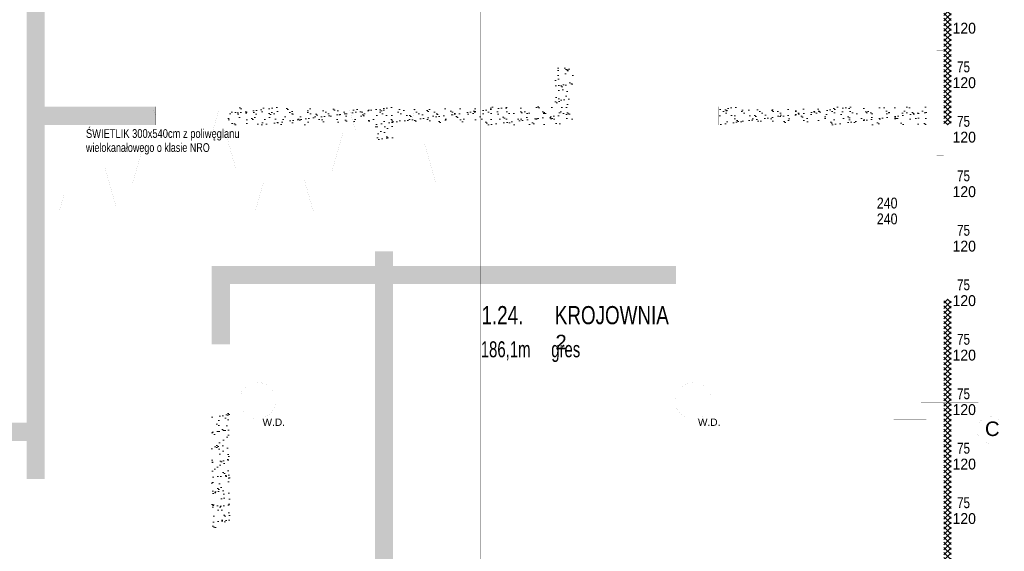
# Paper-space layout 'Layout1' of a CAD drawing. Header units: inches. Extents: x 7368 to 30263, y 5719 to 13940.
# Tile 36 of 44: x 12206 to 13563, y 11926 to 12658. Entities that reach past the tile are written whole.
import ezdxf

# ---------------------------------------------------------------- set-up
doc = ezdxf.new("R2010")
doc.units = ezdxf.units.IN
doc.header["$LTSCALE"] = 2
doc.header["$MEASUREMENT"] = 0
for name, pattern in [('ACAD_ISO04W100', [30, 24, -3, 0, -3]), ('ACAD_ISO07W100', [3, 0, -3]), ('DASHED', [0.75, 0.5, -0.25]), ('DASHEDX2', [1.5, 1, -0.5]), ('HIDDEN', [9.525, 6.35, -3.175]), ('OS', [60, 30, -15, 0, -15]), ('PRZERYW', [60, 30, -30])]:
    doc.linetypes.add(name, pattern=pattern)
for name, color, linetype, lineweight in [('A CIENKA', 7, 'CONTINUOUS', 13), ('A KRESKOWANIA', 7, 'CONTINUOUS', 5), ('A MURY ISTN', 7, 'CONTINUOUS', 15), ('A OPISY', 7, 'CONTINUOUS', 15), ('A OSIE', 7, 'ACAD_ISO04W100', 13), ('A PRZERYWANIA', 7, 'HIDDEN', 15), ('A WYMIARY', 7, 'CONTINUOUS', 9), ('ECIANA_PROJEKT', 7, 'CONTINUOUS', 15), ('WYBURZENIA', 7, 'CONTINUOUS', 9)]:
    doc.layers.add(name, color=color, linetype=linetype, lineweight=lineweight)
doc.styles.get("Standard").update_dxf_attribs({"font": 'arial.ttf'})
pattern_1 = [(37.5, (117, 107), (-0.503947, 15.41459), [0, -12.16, 0, -13.6, 0, -13]), (7.5, (117, 107), (14.158214, 22.577169), [0, -6.56, 0, -10.96, 0, -4.2]), (-32.5, (110.042, 100.042), (24.913135, 0.045272), [0, -4, 0, -14.4, 0, -18.8]), (-42.5, (110.042, 100.042), (24.049013, 7.021405), [0, -2, 0, -9.44, 0, -10.8])]
pattern_2 = [(45, (117, 107), (-3.5355339, 3.5355339), []), (135, (117, 107), (-3.5355339, -3.5355339), [])]

psp = doc.layouts.get("Layout1")

# ---------------------------------------------------------------- hatches: boundary and pattern name
at = {"layer": 'A KRESKOWANIA', "linetype": 'Continuous'}
h = psp.add_hatch(dxfattribs=at)
h.set_pattern_fill('AR-SAND_S0_1', color=254, scale=8, style=0)
h.set_pattern_definition(pattern_1)
h.paths.add_polyline_path([(12240.6, 12803), (12215.6, 12803), (12215.6, 12103), (11957.6, 12103), (11957.6, 12078), (12215.6, 12078), (12215.6, 12025.5), (12240.6, 12025.5), (12240.6, 12513), (12393.6, 12513), (12393.6, 12538), (12240.6, 12538)], flags=0)
h = psp.add_hatch(dxfattribs=at)
h.set_pattern_fill('AR-SAND_S0_1', color=254, scale=8, style=0)
h.set_pattern_definition(pattern_1)
h.paths.add_polyline_path([(12968.6, 12592), (12943.6, 12592), (12943.6, 12538), (12493.6, 12538), (12493.6, 12513), (12695.6, 12513), (12695.6, 12493), (12720.6, 12493), (12720.6, 12513), (12968.6, 12513)], flags=0)
h = psp.add_hatch(dxfattribs=at)
h.set_pattern_fill('AR-SAND_S0_1', color=254, scale=8, style=0)
h.set_pattern_definition(pattern_1)
h.paths.add_polyline_path([(13455.6, 12538), (13168.6, 12538), (13168.6, 12513), (13455.6, 12513)], flags=0)
h = psp.add_hatch(dxfattribs=at)
h.set_pattern_fill('AR-SAND_S0_1', color=254, scale=8, style=0)
h.set_pattern_definition(pattern_1)
h.paths.add_polyline_path([(12720.6, 12294), (13110.5, 12294), (13110.5, 12319), (12720.6, 12319), (12720.6, 12339), (12695.6, 12339), (12695.6, 12319), (12470.6, 12319), (12470.6, 12210.8), (12495.6, 12210.8), (12495.6, 12294), (12695.6, 12294), (12695.6, 11770.5), (12720.6, 11770.5)], flags=0)
h = psp.add_hatch(dxfattribs=at)
h.set_pattern_fill('AR-SAND_S0_1', color=254, scale=8, style=0)
h.set_pattern_definition(pattern_1)
h.paths.add_polyline_path([(12495.6, 12116.8), (12470.6, 12116.8), (12470.6, 11956.9), (12495.6, 11956.9)], flags=0)
at = {"layer": 'A OPISY', "linetype": 'Continuous'}
h = psp.add_hatch(dxfattribs=at)
h.set_pattern_fill('ANSI37_S0_4', color=2, scale=40, style=0)
h.set_pattern_definition(pattern_2)
h.paths.add_polyline_path([(13489.6, 13342), (12435.7, 13342), (12435.7, 13332), (13479.6, 13332), (13479.6, 12693), (13479.6, 12513), (13489.6, 12513)], flags=0)
h = psp.add_hatch(dxfattribs=at)
h.set_pattern_fill('ANSI37_S0_4', color=2, scale=40, style=0)
h.set_pattern_definition(pattern_2)
h.paths.add_polyline_path([(13489.6, 12273), (13479.6, 12273), (13479.6, 12093), (13479.6, 11617.2), (13489.6, 11617.2)], flags=0)

# ---------------------------------------------------------------- linework, layer by layer
at = {"layer": 'A CIENKA', "color": 7, "linetype": 'Continuous', "const_width": 0.018}
for points in [[(13479.6, 12267), (13479.6, 12519)], [(13489.6, 12513), (13489.6, 12273)], [(12830, 12270.5), (13249.6, 12270.5)], [(12830, 12180.3), (12830, 12270.5)], [(12830, 12270.5), (12962.9, 12270.5)], [(12830, 12225.4), (12830, 12270.5)], [(12962.9, 12270.5), (12962.9, 12180.3)], [(12962.9, 12270.5), (12962.9, 12225.4)], [(13249.6, 12270.5), (13249.6, 12180.3)], [(12830, 12225.4), (13249.6, 12225.4)], [(12962.9, 12225.4), (12830, 12225.4)], [(13249.6, 12180.3), (12830, 12180.3)]]:
    psp.add_lwpolyline(points, dxfattribs=at)
psp.add_lwpolyline([(13563, 12093, 1), (13525.6, 12093, 1)], format="xyb", close=True, dxfattribs=at)
at = {"layer": 'A KRESKOWANIA', "color": 254, "linetype": 'Continuous', "const_width": 0.018}
for points in [[(13448.3, 12655.5), (13527.3, 12655.5)], [(13448.3, 12580.5), (13527.3, 12580.5)], [(13448.3, 12505.5), (13527.3, 12505.5)], [(13448.3, 12430.5), (13527.3, 12430.5)], [(13361.8, 12393), (13443.4, 12393)], [(13448.3, 12355.5), (13527.3, 12355.5)], [(13448.3, 12280.5), (13527.3, 12280.5)], [(13448.3, 12205.5), (13527.3, 12205.5)], [(12533.9, 12173.5), (12533.9, 12093.7)], [(13134, 12173.5), (13134, 12093.7)], [(12573.8, 12133.6), (12494, 12133.6)], [(13173.9, 12133.6), (13094.1, 12133.6)], [(13448.3, 12130.5), (13527.3, 12130.5)], [(13448.3, 12055.5), (13527.3, 12055.5)], [(13448.3, 11980.5), (13527.3, 11980.5)]]:
    psp.add_lwpolyline(points, dxfattribs=at)
at = {"layer": 'A KRESKOWANIA', "color": 254, "linetype": 'DASHEDX2', "const_width": 0.018}
for points in [[(12558.8, 12133.6, 1), (12509, 12133.6, 1)], [(13158.9, 12133.6, 1), (13109.1, 12133.6, 1)]]:
    psp.add_lwpolyline(points, format="xyb", close=True, dxfattribs=at)
at = {"layer": 'A MURY ISTN', "color": 4, "linetype": 'Continuous', "const_width": 0.018}
for points in [[(13479.6, 12513), (13479.6, 12693)], [(13455.6, 12678), (13455.6, 12538)], [(13455.6, 12538), (13455.6, 12513)], [(13455.6, 12513), (13479.6, 12513)], [(13455.6, 12513), (13479.6, 12513)], [(13455.6, 12108), (13455.6, 12273)], [(13455.6, 12273), (13479.6, 12273)], [(13479.6, 12273), (13479.6, 12093)], [(13410.6, 12078), (13410.6, 12108)], [(13410.6, 12108), (13455.6, 12108)], [(13455.6, 12108), (13455.6, 12078)], [(13455.6, 11770.5), (13455.6, 12093)], [(13479.6, 11617.2), (13479.6, 12093)], [(13455.6, 12078), (13410.6, 12078)]]:
    psp.add_lwpolyline(points, dxfattribs=at)
at = {"layer": 'A OSIE', "color": 1, "linetype": 'OS', "const_width": 0.018}
for points in [[(12225.6, 10193), (12225.6, 13393)], [(12825.6, 10193), (12825.6, 13393)], [(13425.6, 10193), (13425.6, 13393)], [(7865.6, 12093), (13525.6, 12093)], [(7865.6, 12093), (13525.6, 12093)]]:
    psp.add_lwpolyline(points, dxfattribs=at)
at = {"layer": 'A PRZERYWANIA', "color": 3, "linetype": 'PRZERYW', "const_width": 0.018}
for points in [[(12210.6, 10323), (12210.6, 13263)], [(12240.6, 11626.5), (12240.6, 13263)], [(12810.6, 10323), (12810.6, 13263)], [(12840.6, 10323), (12840.6, 13263)], [(13410.6, 10323), (13410.6, 13263)], [(13440.6, 10323), (13440.6, 13263)]]:
    psp.add_lwpolyline(points, dxfattribs=at)
at = {"layer": 'A PRZERYWANIA', "color": 3, "linetype": 'DASHED', "const_width": 0.018}
for points in [[(13469.6, 12615.5), (13469.6, 12695.5)], [(13474.6, 12620.5), (13474.6, 12690.5)], [(13479.6, 12695.5), (13479.6, 12615.5)], [(13469.6, 12615.5), (13469.6, 12620.5)], [(13469.6, 12620.5), (13479.6, 12620.5)], [(13469.6, 12540.5), (13469.6, 12620.5)], [(13469.6, 12620.5), (13479.6, 12620.5)], [(13469.6, 12620.5), (13469.6, 12615.5)], [(13479.6, 12620.5), (13469.6, 12620.5)], [(13479.6, 12620.5), (13479.6, 12615.5)], [(13479.6, 12620.5), (13479.6, 12540.5)], [(13479.6, 12615.5), (13479.6, 12620.5)], [(13479.6, 12615.5), (13469.6, 12615.5)], [(13479.6, 12615.5), (13469.6, 12615.5)], [(13469.6, 12615.5), (13479.6, 12615.5)], [(13474.6, 12545.5), (13474.6, 12615.5)], [(12255.6, 12389.2), (12255.6, 12539.2)], [(12255.6, 12539.2), (12345.6, 12539.2)], [(12345.6, 12539.2), (12345.6, 12389.2)], [(12345.6, 12389.2), (12345.6, 12539.2)], [(12345.6, 12539.2), (12435.6, 12539.2)], [(12435.6, 12389.2), (12435.6, 12539.2)], [(12435.6, 12539.2), (12525.6, 12539.2)], [(12435.6, 12539.2), (12435.6, 12389.2)], [(12525.6, 12539.2), (12525.6, 12389.2)], [(12525.6, 12389.2), (12525.6, 12539.2)], [(12525.6, 12539.2), (12615.6, 12539.2)], [(12615.6, 12539.2), (12615.6, 12389.2)], [(12615.6, 12389.2), (12615.6, 12539.2)], [(12615.6, 12539.2), (12705.6, 12539.2)], [(12705.6, 12539.2), (12705.6, 12389.2)], [(12705.6, 12389.2), (12705.6, 12539.2)], [(12705.6, 12539.2), (12795.6, 12539.2)], [(12795.6, 12539.2), (12795.6, 12389.2)], [(13469.6, 12540.5), (13469.6, 12545.5)], [(13469.6, 12545.5), (13479.6, 12545.5)], [(13469.6, 12465.5), (13469.6, 12545.5)], [(13469.6, 12545.5), (13479.6, 12545.5)], [(13469.6, 12545.5), (13469.6, 12540.5)], [(13479.6, 12545.5), (13469.6, 12545.5)], [(13479.6, 12540.5), (13469.6, 12540.5)], [(13479.6, 12540.5), (13469.6, 12540.5)], [(13469.6, 12540.5), (13479.6, 12540.5)], [(13474.6, 12470.5), (13474.6, 12540.5)], [(13479.6, 12545.5), (13479.6, 12540.5)], [(13479.6, 12545.5), (13479.6, 12465.5)], [(13479.6, 12540.5), (13479.6, 12545.5)], [(12260.6, 12394.2), (12260.6, 12534.2)], [(12260.6, 12534.2), (12340.6, 12534.2)], [(12340.6, 12534.2), (12340.6, 12394.2)], [(12350.6, 12394.2), (12350.6, 12534.2)], [(12350.6, 12534.2), (12430.6, 12534.2)], [(12430.6, 12534.2), (12430.6, 12394.2)], [(12440.6, 12394.2), (12440.6, 12534.2)], [(12440.6, 12534.2), (12520.6, 12534.2)], [(12520.6, 12534.2), (12520.6, 12394.2)], [(12530.6, 12394.2), (12530.6, 12534.2)], [(12530.6, 12534.2), (12610.6, 12534.2)], [(12610.6, 12534.2), (12610.6, 12394.2)], [(12620.6, 12394.2), (12620.6, 12534.2)], [(12620.6, 12534.2), (12700.6, 12534.2)], [(12700.6, 12534.2), (12700.6, 12394.2)], [(12710.6, 12394.2), (12710.6, 12534.2)], [(12710.6, 12534.2), (12790.6, 12534.2)], [(12790.6, 12534.2), (12790.6, 12394.2)], [(13469.6, 12390.5), (13469.6, 12470.5)], [(13469.6, 12470.5), (13479.6, 12470.5)], [(13469.6, 12465.5), (13469.6, 12470.5)], [(13469.6, 12470.5), (13479.6, 12470.5)], [(13469.6, 12470.5), (13469.6, 12465.5)], [(13479.6, 12470.5), (13469.6, 12470.5)], [(13479.6, 12465.5), (13469.6, 12465.5)], [(13479.6, 12465.5), (13469.6, 12465.5)], [(13469.6, 12465.5), (13479.6, 12465.5)], [(13474.6, 12395.5), (13474.6, 12465.5)], [(13479.6, 12470.5), (13479.6, 12390.5)], [(13479.6, 12470.5), (13479.6, 12465.5)], [(13479.6, 12465.5), (13479.6, 12470.5)], [(12340.6, 12394.2), (12260.6, 12394.2)], [(12430.6, 12394.2), (12350.6, 12394.2)], [(12520.6, 12394.2), (12440.6, 12394.2)], [(12610.6, 12394.2), (12530.6, 12394.2)], [(12700.6, 12394.2), (12620.6, 12394.2)], [(12790.6, 12394.2), (12710.6, 12394.2)], [(13469.6, 12390.5), (13469.6, 12395.5)], [(13469.6, 12395.5), (13479.6, 12395.5)], [(13469.6, 12315.5), (13469.6, 12395.5)], [(13469.6, 12395.5), (13479.6, 12395.5)], [(13469.6, 12395.5), (13469.6, 12390.5)], [(13479.6, 12395.5), (13469.6, 12395.5)], [(13479.6, 12390.5), (13469.6, 12390.5)], [(13479.6, 12390.5), (13469.6, 12390.5)], [(13469.6, 12390.5), (13479.6, 12390.5)], [(13474.6, 12320.5), (13474.6, 12390.5)], [(13479.6, 12395.5), (13479.6, 12390.5)], [(13479.6, 12395.5), (13479.6, 12315.5)], [(13479.6, 12390.5), (13479.6, 12395.5)], [(12345.6, 12389.2), (12255.6, 12389.2)], [(12255.6, 12389.2), (12255.6, 12239.2)], [(12345.6, 12389.2), (12255.6, 12389.2)], [(12340.6, 12384.2), (12260.6, 12384.2)], [(12260.6, 12384.2), (12260.6, 12244.2)], [(12340.6, 12244.2), (12340.6, 12384.2)], [(12435.6, 12389.2), (12345.6, 12389.2)], [(12345.6, 12389.2), (12345.6, 12239.2)], [(12345.6, 12239.2), (12345.6, 12389.2)], [(12435.6, 12389.2), (12345.6, 12389.2)], [(12430.6, 12384.2), (12350.6, 12384.2)], [(12350.6, 12384.2), (12350.6, 12244.2)], [(12430.6, 12244.2), (12430.6, 12384.2)], [(12525.6, 12389.2), (12435.6, 12389.2)], [(12435.6, 12389.2), (12435.6, 12239.2)], [(12435.6, 12239.2), (12435.6, 12389.2)], [(12525.6, 12389.2), (12435.6, 12389.2)], [(12520.6, 12384.2), (12440.6, 12384.2)], [(12440.6, 12384.2), (12440.6, 12244.2)], [(12520.6, 12244.2), (12520.6, 12384.2)], [(12525.6, 12239.2), (12525.6, 12389.2)], [(12615.6, 12389.2), (12525.6, 12389.2)], [(12525.6, 12389.2), (12525.6, 12239.2)], [(12615.6, 12389.2), (12525.6, 12389.2)], [(12610.6, 12384.2), (12530.6, 12384.2)], [(12530.6, 12384.2), (12530.6, 12244.2)], [(12610.6, 12244.2), (12610.6, 12384.2)], [(12615.6, 12239.2), (12615.6, 12389.2)], [(12705.6, 12389.2), (12615.6, 12389.2)], [(12615.6, 12389.2), (12615.6, 12239.2)], [(12705.6, 12389.2), (12615.6, 12389.2)], [(12700.6, 12384.2), (12620.6, 12384.2)], [(12620.6, 12384.2), (12620.6, 12244.2)], [(12700.6, 12244.2), (12700.6, 12384.2)], [(12705.6, 12239.2), (12705.6, 12389.2)], [(12795.6, 12389.2), (12705.6, 12389.2)], [(12705.6, 12389.2), (12705.6, 12239.2)], [(12795.6, 12389.2), (12705.6, 12389.2)], [(12790.6, 12384.2), (12710.6, 12384.2)], [(12710.6, 12384.2), (12710.6, 12244.2)], [(12790.6, 12244.2), (12790.6, 12384.2)], [(12795.6, 12239.2), (12795.6, 12389.2)], [(13469.6, 12315.5), (13469.6, 12320.5)], [(13469.6, 12320.5), (13479.6, 12320.5)], [(13469.6, 12240.5), (13469.6, 12320.5)], [(13469.6, 12320.5), (13479.6, 12320.5)], [(13469.6, 12320.5), (13469.6, 12315.5)], [(13479.6, 12320.5), (13469.6, 12320.5)], [(13479.6, 12315.5), (13469.6, 12315.5)], [(13479.6, 12315.5), (13469.6, 12315.5)], [(13469.6, 12315.5), (13479.6, 12315.5)], [(13474.6, 12245.5), (13474.6, 12315.5)], [(13479.6, 12320.5), (13479.6, 12315.5)], [(13479.6, 12320.5), (13479.6, 12240.5)], [(13479.6, 12315.5), (13479.6, 12320.5)], [(12260.6, 12244.2), (12340.6, 12244.2)], [(12350.6, 12244.2), (12430.6, 12244.2)], [(12440.6, 12244.2), (12520.6, 12244.2)], [(12530.6, 12244.2), (12610.6, 12244.2)], [(12620.6, 12244.2), (12700.6, 12244.2)], [(12710.6, 12244.2), (12790.6, 12244.2)], [(13469.6, 12165.5), (13469.6, 12245.5)], [(13469.6, 12245.5), (13479.6, 12245.5)], [(13469.6, 12240.5), (13469.6, 12245.5)], [(13469.6, 12245.5), (13479.6, 12245.5)], [(13469.6, 12245.5), (13469.6, 12240.5)], [(13479.6, 12245.5), (13469.6, 12245.5)], [(13479.6, 12240.5), (13469.6, 12240.5)], [(13479.6, 12240.5), (13469.6, 12240.5)], [(13469.6, 12240.5), (13479.6, 12240.5)], [(13474.6, 12170.5), (13474.6, 12240.5)], [(13479.6, 12245.5), (13479.6, 12165.5)], [(13479.6, 12245.5), (13479.6, 12240.5)], [(13479.6, 12240.5), (13479.6, 12245.5)], [(12255.6, 12239.2), (12345.6, 12239.2)], [(12345.6, 12239.2), (12435.6, 12239.2)], [(12435.6, 12239.2), (12525.6, 12239.2)], [(12525.6, 12239.2), (12615.6, 12239.2)], [(12615.6, 12239.2), (12705.6, 12239.2)], [(12705.6, 12239.2), (12795.6, 12239.2)], [(13469.6, 12090.5), (13469.6, 12170.5)], [(13469.6, 12170.5), (13479.6, 12170.5)], [(13469.6, 12165.5), (13469.6, 12170.5)], [(13469.6, 12170.5), (13479.6, 12170.5)], [(13469.6, 12170.5), (13469.6, 12165.5)], [(13479.6, 12170.5), (13469.6, 12170.5)], [(13479.6, 12165.5), (13469.6, 12165.5)], [(13479.6, 12165.5), (13469.6, 12165.5)], [(13469.6, 12165.5), (13479.6, 12165.5)], [(13474.6, 12095.5), (13474.6, 12165.5)], [(13479.6, 12170.5), (13479.6, 12090.5)], [(13479.6, 12170.5), (13479.6, 12165.5)], [(13479.6, 12165.5), (13479.6, 12170.5)], [(13469.6, 12090.5), (13469.6, 12095.5)], [(13469.6, 12095.5), (13479.6, 12095.5)], [(13469.6, 12015.5), (13469.6, 12095.5)], [(13469.6, 12095.5), (13479.6, 12095.5)], [(13469.6, 12095.5), (13469.6, 12090.5)], [(13479.6, 12095.5), (13469.6, 12095.5)], [(13479.6, 12095.5), (13479.6, 12090.5)], [(13479.6, 12095.5), (13479.6, 12015.5)], [(13479.6, 12090.5), (13479.6, 12095.5)], [(13479.6, 12090.5), (13469.6, 12090.5)], [(13479.6, 12090.5), (13469.6, 12090.5)], [(13469.6, 12090.5), (13479.6, 12090.5)], [(13474.6, 12020.5), (13474.6, 12090.5)], [(13469.6, 12015.5), (13469.6, 12020.5)], [(13469.6, 12020.5), (13479.6, 12020.5)], [(13469.6, 11940.5), (13469.6, 12020.5)], [(13469.6, 12020.5), (13479.6, 12020.5)], [(13469.6, 12020.5), (13469.6, 12015.5)], [(13479.6, 12020.5), (13469.6, 12020.5)], [(13479.6, 12015.5), (13469.6, 12015.5)], [(13479.6, 12015.5), (13469.6, 12015.5)], [(13469.6, 12015.5), (13479.6, 12015.5)], [(13474.6, 11945.5), (13474.6, 12015.5)], [(13479.6, 12020.5), (13479.6, 12015.5)], [(13479.6, 12020.5), (13479.6, 11940.5)], [(13479.6, 12015.5), (13479.6, 12020.5)], [(13469.6, 11940.5), (13469.6, 11945.5)], [(13469.6, 11945.5), (13479.6, 11945.5)], [(13469.6, 11865.5), (13469.6, 11945.5)], [(13469.6, 11945.5), (13479.6, 11945.5)], [(13469.6, 11945.5), (13469.6, 11940.5)], [(13479.6, 11945.5), (13469.6, 11945.5)], [(13479.6, 11945.5), (13479.6, 11940.5)], [(13479.6, 11945.5), (13479.6, 11865.5)], [(13479.6, 11940.5), (13479.6, 11945.5)], [(13479.6, 11940.5), (13469.6, 11940.5)], [(13479.6, 11940.5), (13469.6, 11940.5)], [(13469.6, 11940.5), (13479.6, 11940.5)], [(13474.6, 11870.5), (13474.6, 11940.5)]]:
    psp.add_lwpolyline(points, dxfattribs=at)
at = {"layer": 'A PRZERYWANIA', "color": 3, "linetype": 'DASHEDX2', "const_width": 0.018}
for points in [[(12260.6, 12394.2), (12300.6, 12534.2)], [(12300.6, 12534.2), (12340.6, 12394.2)], [(12350.6, 12394.2), (12390.6, 12534.2)], [(12390.6, 12534.2), (12430.6, 12394.2)], [(12440.6, 12394.2), (12480.6, 12534.2)], [(12480.6, 12534.2), (12520.6, 12394.2)], [(12530.6, 12394.2), (12570.6, 12534.2)], [(12570.6, 12534.2), (12610.6, 12394.2)], [(12620.6, 12394.2), (12660.6, 12534.2)], [(12660.6, 12534.2), (12700.6, 12394.2)], [(12710.6, 12394.2), (12750.6, 12534.2)], [(12750.6, 12534.2), (12790.6, 12394.2)], [(13239.6, 12513), (13239.6, 12273)], [(13479.6, 12513), (13239.6, 12513)], [(13455.6, 12513), (13455.6, 12273)], [(13479.6, 12273), (13479.6, 12513)], [(13239.6, 12273), (13479.6, 12273)]]:
    psp.add_lwpolyline(points, dxfattribs=at)
at = {"layer": 'ECIANA_PROJEKT', "color": 141, "linetype": 'Continuous', "const_width": 0.018}
for points in [[(13489.6, 12513), (13489.6, 13342)], [(13479.6, 12513), (13489.6, 12513)], [(13489.6, 12273), (13479.6, 12273)], [(13489.6, 11617.2), (13489.6, 12273)], [(12834, 12266.5), (12958.9, 12266.5)], [(12834, 12229.4), (12834, 12266.5)], [(12958.9, 12266.5), (12958.9, 12229.4)], [(12958.9, 12229.4), (12834, 12229.4)]]:
    psp.add_lwpolyline(points, dxfattribs=at)
at = {"layer": 'WYBURZENIA', "color": 6, "linetype": 'ACAD_ISO07W100', "const_width": 0.018}
for points in [[(12215.6, 13263), (12215.6, 12103)], [(12240.6, 13263), (12240.6, 12538)], [(12943.6, 12592), (12943.6, 12538)], [(12968.6, 12592), (12943.6, 12592)], [(12968.6, 12592), (12968.6, 12513)], [(12393.6, 12538), (12240.6, 12538)], [(12393.6, 12538), (12393.6, 12513)], [(12943.6, 12538), (12493.6, 12538)], [(12493.6, 12538), (12493.6, 12513)], [(13455.6, 12538), (13168.6, 12538)], [(13168.6, 12538), (13168.6, 12513)], [(12240.6, 12513), (12240.6, 12025.5)], [(12393.6, 12513), (12240.6, 12513)], [(12695.6, 12513), (12493.6, 12513)], [(12695.6, 12513), (12695.6, 12493)], [(12968.6, 12513), (12720.6, 12513)], [(12720.6, 12513), (12720.6, 12493)], [(13455.6, 12513), (13168.6, 12513)], [(12695.6, 12493), (12720.6, 12493)], [(12695.6, 12339), (12695.6, 12319)], [(12695.6, 12339), (12720.6, 12339)], [(12720.6, 12339), (12720.6, 12319)], [(12470.6, 12319), (12470.6, 12210.8)], [(12695.6, 12319), (12470.6, 12319)], [(13110.5, 12319), (12720.6, 12319)], [(13110.5, 12294), (13110.5, 12319)], [(12495.6, 12294), (12495.6, 12210.8)], [(12695.6, 12294), (12495.6, 12294)], [(12695.6, 12294), (12695.6, 11770.5)], [(12720.6, 12294), (12720.6, 11770.5)], [(13110.5, 12294), (12720.6, 12294)], [(12470.6, 12210.8), (12495.6, 12210.8)], [(12470.6, 12116.8), (12495.6, 12116.8)], [(12470.6, 12116.8), (12470.6, 11956.9)], [(12495.6, 12116.8), (12495.6, 11956.9)], [(11957.6, 12103), (12215.6, 12103)], [(11957.6, 12078), (12215.6, 12078)], [(12215.6, 12078), (12215.6, 12025.5)], [(12215.6, 12025.5), (12240.6, 12025.5)], [(12470.6, 11956.9), (12495.6, 11956.9)]]:
    psp.add_lwpolyline(points, dxfattribs=at)

# ---------------------------------------------------------------- texts
at = {"layer": 'A CIENKA', "color": 7}
for p in [(12540.6, 12098.8), (13140.7, 12098.8)]:
    psp.add_text('W.D.', height=10, dxfattribs=at).set_placement(p)
at = {"layer": 'A KRESKOWANIA', "color": 254}
for s, width, p in [('ŚWIETLIK 300x540cm z poliwęglanu', 0.767533, (12297.3, 12495.2)), ('wielokanałowego o klasie NRO', 0.738375, (12297.3, 12475.9))]:
    psp.add_text(s, height=12, dxfattribs=dict(at, width=width)).set_placement(p)
psp.add_text('C', height=20, dxfattribs=at).set_placement((13536.3, 12084.8))
at = {"layer": 'A WYMIARY', "color": 80}
for s, width, p in [('120', 0.925715, (13491.6, 12638.7)), ('75', 0.771429, (13497.8, 12585.5)), ('120', 0.925715, (13491.6, 12563.7)), ('75', 0.771429, (13497.8, 12510.5)), ('120', 0.925715, (13491.6, 12488.7)), ('75', 0.771429, (13497.8, 12435.5)), ('120', 0.925715, (13491.6, 12413.7)), ('240', 0.816807, (13387.3, 12398)), ('240', 0.816807, (13387.3, 12376.2)), ('75', 0.771429, (13497.8, 12360.5)), ('120', 0.925715, (13491.6, 12338.7)), ('75', 0.771429, (13497.8, 12285.5)), ('120', 0.925715, (13491.6, 12263.7)), ('75', 0.771429, (13497.8, 12210.5)), ('120', 0.925715, (13491.6, 12188.7)), ('75', 0.771429, (13497.8, 12135.5)), ('120', 0.925715, (13491.6, 12113.7)), ('75', 0.771429, (13497.8, 12060.5)), ('120', 0.925715, (13491.6, 12038.7)), ('75', 0.771429, (13497.8, 11985.5)), ('120', 0.925715, (13491.6, 11963.7))]:
    psp.add_text(s, height=14.96, dxfattribs=dict(at, width=width)).set_placement(p)
at = {"layer": 'ECIANA_PROJEKT', "color": 141}
for s, height, width, p in [('1.24.      KROJOWNIA', 25, 0.743377, (12842.4, 12238.7)), ('186,1m     gres', 22, 0.66899, (12841.4, 12193.2))]:
    psp.add_text(s, height=height, dxfattribs=dict(at, width=width)).set_placement(p)
psp.add_text('2', height=20, dxfattribs=at).set_placement((12944.3, 12204.2))

doc.saveas('drawing.dxf')
